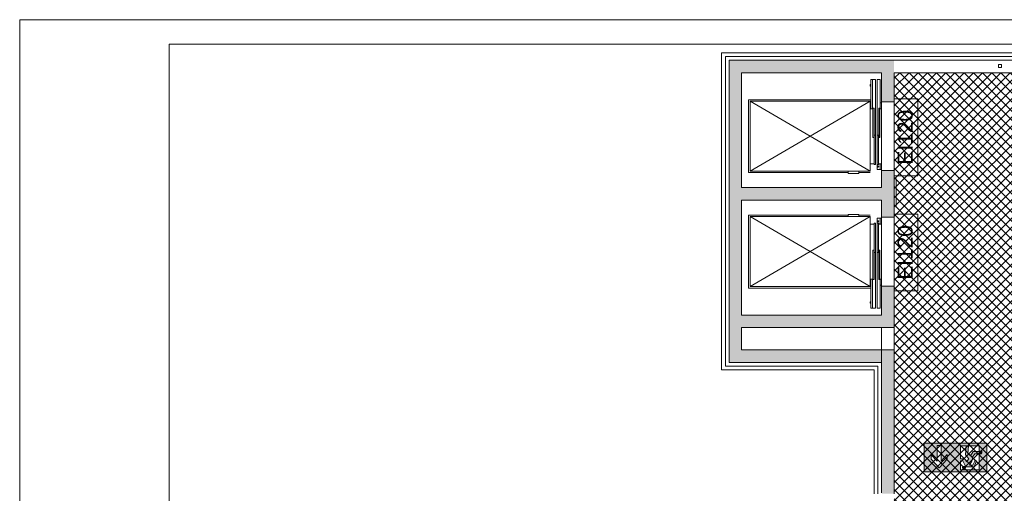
# Paper-space layout 'AP-09 STREFY POŻAROWE I EWAKUACJA - PIĘTRO 7' of a CAD drawing. Header units: millimetres. Extents: x 0 to 594, y 0 to 450.
# Tile 6 of 14: x 0 to 197, y 355 to 450. Entities that reach past the tile are written whole.
import ezdxf
from ezdxf.xclip import XClip

# ---------------------------------------------------------------- set-up
doc = ezdxf.new("R2010")
doc.units = ezdxf.units.MM
doc.header["$MEASUREMENT"] = 0
doc.header["$XCLIPFRAME"] = 0
doc.linetypes.add('DASHED', pattern=[2000, 1000, -1000])
doc.linetypes.add('DASHED2', pattern=[375, 250, -125])
for name, color, linetype, lineweight in [('A_Arkusz_Nr_pióra__1', 7, 'Continuous', 20), ('A_ewakuacja_Nr_pióra__4', 94, 'Continuous', 18), ('A_podkład_Nr_pióra__2', 8, 'Continuous', 13), ('A_ppoż proj_Nr_pióra__1', 7, 'Continuous', 20)]:
    doc.layers.add(name, color=color, linetype=linetype, lineweight=lineweight)
for name, color, linetype, lineweight, true_color in [('A_ewakuacja_Nr_pióra__104', 7, 'Continuous', 5, 0x006532), ('A_podkład_Nr_pióra__254', 7, 'Continuous', 5, 0xfdfdfd), ('A_ppoż proj_Nr_pióra__71', 7, 'Continuous', 5, 0xcbfe65)]:
    doc.layers.add(name, color=color, linetype=linetype, lineweight=lineweight, true_color=true_color)
doc.layers.add('A_podrys', color=7, linetype='Continuous')
doc.styles.add('STYL_AUTOMATYCZNY_1', font='arial.ttf')
doc.linetypes.add('BATTING', pattern='A,0,[1,AP-09 STREFY POŻAROWE I EWAKUACJA - PIĘTRO 71.Shx,S=4.001,R=0,X=0,Y=0],-4.001,0', length=4.001)

# ---------------------------------------------------------------- blocks, each defined once
blk = doc.blocks.new('Rysunek_1_1', base_point=(-1569.58, -182.96))
at = {"layer": 'A_ewakuacja_Nr_pióra__104', "linetype": 'Continuous', "lineweight": 0, "true_color": 0x004c26}
h = blk.add_hatch(color=118, dxfattribs=at)
h.paths.add_polyline_path([(180.94, 359.5), (187.19, 359.5), (187.19, 365.24), (180.94, 365.24)])
h.paths.add_polyline_path([(184.33, 361.62), (185.53, 362.92), (185.53, 361.99), (183.94, 360.24), (182.34, 362), (182.34, 362.9), (183.52, 361.62), (183.52, 364.74), (184.33, 364.74)], flags=0)
h = blk.add_hatch(color=118, dxfattribs=at)
h.paths.add_polyline_path([(187.19, 359.5), (193.43, 359.5), (193.43, 365.24), (187.19, 365.24)])
h.paths.add_polyline_path([(188.19, 359.85), (188.19, 361.67), (188.66, 361.67), (189.08, 360.88, 0.414214), (189.49, 360.46), (190.92, 360.46), (191.36, 361.47, 1.257521), (191.03, 361.62), (190.64, 360.79), (189.97, 360.79), (190.46, 361.64), (190.56, 361.81, 0.230447), (190.52, 362.31), (191.08, 363.09), (192.07, 363.09, 0.232729), (192.29, 363.56), (190.76, 363.56), (190.17, 362.65), (189.64, 363.11), (189.78, 364.65), (189.3, 364.65), (189.17, 362.89), (189.85, 362.09), (189.38, 361.46), (189.08, 362.06), (188.19, 362.06), (188.19, 364.68), (191.9, 364.68), (191.9, 363.63), (192.46, 363.63, -0.376362), (192.16, 362.98), (191.9, 362.98), (191.9, 359.85)], flags=0)
blk.add_hatch(color=118, dxfattribs=at).paths.add_polyline_path([(189.05, 360.01, 1), (188.76, 360.6, 1)])
at = {"layer": 'A_podkład_Nr_pióra__254', "linetype": 'Continuous', "lineweight": 5, "true_color": 0xfdfdfd}
blk.add_hatch(color=7, dxfattribs=at).paths.add_polyline_path([(141.92, 389.62), (141.92, 382.62), (141.92, 381.37), (143.17, 381.37), (168.92, 381.37), (172.42, 381.37), (172.42, 373.6), (172.42, 368.36), (172.42, 364.12), (172.42, 356.17), (172.42, 355.07), (174.92, 355.07), (174.92, 356.17), (174.92, 357.77), (174.92, 364.12), (174.92, 373.6), (174.92, 382.62), (174.92, 383.07), (174.92, 383.87), (173.67, 383.87), (168.92, 383.87), (144.42, 383.87), (144.42, 388.37), (168.52, 388.37), (172.12, 388.37), (173.02, 388.37), (173.67, 388.37), (174.92, 388.37), (174.92, 389.62), (174.92, 396.67), (173.67, 396.67), (173.02, 396.67), (172.42, 396.67), (172.42, 390.87), (168.52, 390.87), (144.42, 390.87), (144.42, 413.87), (168.92, 413.87), (172.42, 413.87), (172.42, 412.37), (172.42, 411.57), (172.52, 411.57), (172.52, 410.47), (173.02, 410.47), (173.67, 410.47), (174.92, 410.47), (174.92, 412.37), (174.92, 415.12), (174.92, 418.17), (174.92, 419.77), (173.67, 419.77), (173.02, 419.77), (172.52, 419.77), (172.42, 419.77), (172.42, 416.37), (168.92, 416.37), (144.42, 416.37), (144.42, 439.37), (168.52, 439.37), (172.12, 439.37), (172.42, 439.37), (172.42, 433.57), (173.02, 433.57), (173.67, 433.57), (174.92, 433.57), (174.92, 439.37), (174.92, 440.62), (174.92, 441.87), (172.12, 441.87), (168.52, 441.87), (143.17, 441.87), (141.92, 441.87), (141.92, 440.62), (141.92, 415.12)])
at = {"layer": 'A_ppoż proj_Nr_pióra__71', "linetype": 'Continuous', "lineweight": 5, "true_color": 0xcbfe65}
h = blk.add_hatch(dxfattribs=at)
h.set_pattern_fill('bloczki_betonowe_0001', color=71, style=0, pattern_type=2)
h.set_pattern_definition([(45, (-1569.5778, -182.9554), (-0.9192388, 0.9192388), []), (135, (-1569.5778, -182.9554), (0.9192388, 0.9192388), [])])
h.paths.add_polyline_path([(76.12, 224.27), (76.12, 136.57), (203.72, 136.57), (203.72, 201.67), (215.32, 201.67), (215.32, 265.37), (204.02, 265.37), (204.02, 355.07), (210.67, 355.07), (210.67, 439.37), (174.95, 439.37), (174.95, 351.77), (76.12, 351.77), (76.12, 263.77), (141.72, 263.77), (141.72, 259.67), (165.6, 259.67), (165.6, 229.07), (141.67, 229.07), (141.67, 224.27)])
at = {"layer": 'A_ewakuacja_Nr_pióra__4', "color": 94, "linetype": 'Continuous', "lineweight": 18, "flags": 128}
for points in [[(187.19, 365.24), (180.94, 365.24), (180.94, 359.5), (187.19, 359.5)], [(187.19, 365.24), (193.43, 365.24), (193.43, 359.5), (187.19, 359.5)]]:
    blk.add_lwpolyline(points, dxfattribs=at)
blk.add_lwpolyline([(183.52, 364.74), (184.33, 364.74), (184.33, 361.62), (185.53, 362.92), (185.53, 361.99), (183.94, 360.24), (182.34, 362), (182.34, 362.9), (183.52, 361.62)], close=True, dxfattribs=at)
blk.add_lwpolyline([(188.19, 364.68), (188.19, 362.06), (189.08, 362.06), (189.38, 361.46), (189.85, 362.09), (189.17, 362.89), (189.3, 364.65), (189.78, 364.65), (189.64, 363.11), (190.17, 362.65), (190.76, 363.56), (192.29, 363.56, -0.232729), (192.07, 363.09), (191.08, 363.09), (190.52, 362.31, -0.230447), (190.56, 361.81), (190.46, 361.64), (189.97, 360.79), (190.64, 360.79), (191.03, 361.62, -1.257521), (191.36, 361.47), (190.92, 360.46), (189.49, 360.46, -0.414214), (189.08, 360.88), (188.66, 361.67), (188.19, 361.67), (188.19, 359.85), (191.9, 359.85), (191.9, 362.98), (192.16, 362.98, 0.376362), (192.46, 363.63), (191.9, 363.63), (191.9, 364.68)], format="xyb", close=True, dxfattribs=at)
at = {"layer": 'A_ewakuacja_Nr_pióra__4', "color": 94, "linetype": 'Continuous', "lineweight": 18}
blk.add_circle((188.9, 360.31), 0.328, dxfattribs=at)
at = {"layer": 'A_podkład_Nr_pióra__2', "color": 8, "linetype": 'Continuous', "lineweight": 13}
for p, q in [((140.42, 379.87), (140.42, 443.37)), ((140.42, 443.37), (141.92, 443.37)), ((141.92, 443.37), (211.17, 443.37)), ((141.92, 381.37), (141.92, 441.87)), ((141.92, 441.87), (211.17, 441.87)), ((144.42, 439.37), (144.42, 416.37)), ((172.42, 439.37), (163.87, 439.37)), ((172.42, 433.57), (172.42, 439.37)), ((174.92, 433.57), (174.92, 439.37)), ((174.92, 439.37), (212.67, 439.37)), ((196.42, 440.42), (195.82, 440.42)), ((170.27, 438.03), (171.22, 438.03)), ((170.27, 438.03), (170.27, 432.17)), ((170.62, 438.03), (170.62, 432.17)), ((171.22, 420.98), (171.22, 438.03)), ((171.52, 419.97), (171.52, 438.03)), ((172.12, 438.03), (171.52, 438.03)), ((172.12, 438.03), (172.12, 432.17)), ((170.15, 436.72), (170.15, 437.02)), ((170.15, 437.02), (170.27, 437.02)), ((170.27, 436.72), (170.15, 436.72)), ((145.82, 433.97), (170.12, 433.97)), ((145.82, 433.97), (145.82, 419.37)), ((146.12, 433.67), (170.12, 433.67)), ((146.12, 433.67), (146.12, 419.67)), ((146.12, 419.67), (170.12, 433.67)), ((170.12, 419.67), (146.12, 433.67)), ((170.12, 419.67), (170.12, 433.67)), ((172.42, 433.37), (172.12, 433.37)), ((172.42, 433.57), (174.92, 433.57)), ((172.42, 432.17), (172.42, 433.37)), ((170.12, 432.17), (170.62, 432.17)), ((170.67, 432.27), (170.9, 432.27)), ((170.67, 426.41), (170.67, 432.27)), ((170.9, 432.27), (170.9, 426.41)), ((172.07, 432.27), (171.84, 432.27)), ((171.84, 432.27), (171.84, 426.41)), ((172.07, 426.41), (172.07, 432.27)), ((172.12, 432.17), (172.42, 432.17)), ((170.9, 426.41), (170.67, 426.41)), ((170.95, 426.87), (171.18, 426.87)), ((170.95, 421.01), (170.95, 426.87)), ((171.18, 426.87), (171.18, 421.01)), ((171.78, 426.87), (171.55, 426.87)), ((171.55, 426.87), (171.55, 421.01)), ((171.78, 421.01), (171.78, 426.87)), ((171.84, 426.41), (172.07, 426.41)), ((146.12, 419.67), (170.12, 419.67)), ((170.9, 421.17), (170.12, 421.17)), ((170.9, 420.98), (170.9, 421.17)), ((171.22, 420.98), (170.9, 420.98)), ((171.18, 421.01), (170.95, 421.01)), ((171.52, 420.98), (171.83, 420.98)), ((172.42, 419.97), (171.52, 419.97)), ((171.55, 421.01), (171.78, 421.01)), ((171.83, 421.17), (172.42, 421.17)), ((171.83, 420.98), (171.83, 421.17)), ((172.12, 419.97), (172.12, 421.17)), ((172.42, 421.17), (172.42, 419.97)), ((172.42, 419.77), (172.42, 419.92)), ((172.42, 419.77), (174.92, 419.77)), ((172.42, 416.37), (172.42, 419.77)), ((174.92, 410.47), (174.92, 419.77)), ((145.82, 419.37), (165.75, 419.37)), ((167.89, 419.37), (170.12, 419.37)), ((144.42, 416.37), (172.42, 416.37)), ((172.42, 413.87), (144.42, 413.87)), ((144.42, 413.87), (144.42, 390.87)), ((172.42, 410.47), (172.42, 413.87)), ((145.82, 410.87), (165.75, 410.87)), ((145.82, 396.27), (145.82, 410.87)), ((146.12, 410.57), (170.12, 410.57)), ((146.12, 396.57), (146.12, 410.57)), ((146.12, 396.57), (170.12, 410.57)), ((170.12, 396.57), (146.12, 410.57)), ((167.89, 410.87), (170.12, 410.87)), ((170.12, 410.57), (170.12, 396.57)), ((172.42, 410.27), (171.52, 410.27)), ((171.52, 410.27), (171.52, 392.21)), ((172.12, 410.27), (172.12, 409.07)), ((172.42, 410.47), (174.92, 410.47)), ((172.42, 409.07), (172.42, 410.27)), ((170.9, 409.07), (170.12, 409.07)), ((171.22, 409.26), (170.9, 409.26)), ((170.9, 409.26), (170.9, 409.07)), ((171.18, 409.23), (170.95, 409.23)), ((170.95, 409.23), (170.95, 403.37)), ((171.18, 403.37), (171.18, 409.23)), ((171.22, 409.26), (171.22, 392.21)), ((171.52, 409.26), (171.83, 409.26)), ((171.55, 403.37), (171.55, 409.23)), ((171.55, 409.23), (171.78, 409.23)), ((171.78, 409.23), (171.78, 403.37)), ((171.83, 409.26), (171.83, 409.07)), ((171.83, 409.07), (172.42, 409.07)), ((170.9, 403.83), (170.67, 403.83)), ((170.67, 403.83), (170.67, 397.97)), ((170.9, 397.97), (170.9, 403.83)), ((171.84, 397.97), (171.84, 403.83)), ((171.84, 403.83), (172.07, 403.83)), ((172.07, 403.83), (172.07, 397.97)), ((170.95, 403.37), (171.18, 403.37)), ((171.78, 403.37), (171.55, 403.37)), ((170.12, 398.07), (170.62, 398.07)), ((170.27, 392.21), (170.27, 398.07)), ((170.62, 392.21), (170.62, 398.07)), ((170.67, 397.97), (170.9, 397.97)), ((172.07, 397.97), (171.84, 397.97)), ((172.12, 398.07), (172.42, 398.07)), ((172.12, 392.21), (172.12, 398.07)), ((172.42, 398.07), (172.42, 396.87)), ((145.82, 396.27), (170.12, 396.27)), ((146.12, 396.57), (170.12, 396.57)), ((172.42, 396.87), (172.12, 396.87)), ((172.42, 396.67), (174.92, 396.67)), ((172.42, 390.87), (172.42, 396.67)), ((174.92, 396.67), (174.92, 388.37)), ((170.27, 393.52), (170.15, 393.52)), ((170.15, 393.52), (170.15, 393.22)), ((170.15, 393.22), (170.27, 393.22)), ((170.27, 392.21), (171.22, 392.21)), ((172.12, 392.21), (171.52, 392.21)), ((150.86, 390.87), (172.42, 390.87)), ((172.42, 388.37), (144.42, 388.37)), ((144.42, 388.37), (144.42, 383.87)), ((172.42, 383.87), (172.42, 388.37)), ((174.92, 355.07), (174.92, 388.37)), ((144.42, 383.87), (172.42, 383.87)), ((172.42, 383.87), (172.42, 355.27)), ((172.42, 381.37), (141.92, 381.37)), ((170.92, 379.87), (140.42, 379.87)), ((170.92, 379.87), (170.92, 356.67)), ((170.92, 356.67), (170.92, 355.07))]:
    blk.add_line(p, q, dxfattribs=at)
at = {"layer": 'A_podkład_Nr_pióra__2', "color": 8, "linetype": 'BATTING', "lineweight": 13}
for p, q in [((141.17, 380.62), (141.17, 442.62)), ((211.9, 442.62), (141.17, 442.62)), ((171.67, 380.62), (141.17, 380.62)), ((171.67, 380.62), (171.67, 355.07))]:
    blk.add_line(p, q, dxfattribs=at)
at = {"layer": 'A_podkład_Nr_pióra__2', "color": 8, "linetype": 'DASHED', "lineweight": 13}
for p, q in [((196.42, 441.02), (195.82, 441.02)), ((175.32, 412.37), (175.32, 418.17))]:
    blk.add_line(p, q, dxfattribs=at)
at = {"layer": 'A_podkład_Nr_pióra__2', "color": 8, "linetype": 'DASHED2', "lineweight": 13}
for p, q in [((172.42, 388.37), (174.92, 388.37)), ((172.42, 383.87), (174.92, 383.87))]:
    blk.add_line(p, q, dxfattribs=at)
at = {"layer": 'A_podkład_Nr_pióra__2', "color": 8, "linetype": 'Continuous', "lineweight": 13, "flags": 128}
for points in [[(144.42, 416.37), (144.42, 439.37), (172.42, 439.37), (172.42, 416.37)], [(167.89, 419.67), (167.89, 419.22), (165.75, 419.22), (165.75, 419.67)], [(144.42, 390.87), (144.42, 413.87), (172.42, 413.87), (172.42, 390.87)], [(167.89, 410.57), (167.89, 411.02), (165.75, 411.02), (165.75, 410.57)]]:
    blk.add_lwpolyline(points, close=True, dxfattribs=at)
at = {"layer": 'A_podkład_Nr_pióra__2', "color": 8, "linetype": 'DASHED', "lineweight": 13, "flags": 128}
blk.add_lwpolyline([(195.82, 441.02), (195.82, 440.42), (196.42, 440.42), (196.42, 441.02)], close=True, dxfattribs=at)
at = {"layer": 'A_podkład_Nr_pióra__2', "color": 8, "linetype": 'Continuous', "lineweight": 13}
for centre in [(171.74, 420.61), (171.74, 409.63)]:
    blk.add_circle(centre, 0.112, dxfattribs=at)
at = {"layer": 'A_ppoż proj_Nr_pióra__1', "color": 7, "linetype": 'Continuous', "lineweight": 20}
for p, q in [((179.65, 434.15), (174.93, 434.15)), ((174.93, 434.15), (174.93, 418.76)), ((179.65, 418.76), (179.65, 434.15)), ((174.93, 418.76), (179.65, 418.76)), ((179.65, 411.08), (174.93, 411.08)), ((174.93, 411.08), (174.93, 395.69)), ((179.65, 395.69), (179.65, 411.08)), ((174.93, 395.69), (179.65, 395.69))]:
    blk.add_line(p, q, dxfattribs=at)
at = {"layer": 'A_ppoż proj_Nr_pióra__1', "color": 7, "linetype": 'Continuous', "lineweight": 20, "char_height": 3, "attachment_point": 5, "rotation": 90, "style": 'STYL_AUTOMATYCZNY_1'}
for insert in [(177.14, 426.46), (177.14, 403.39)]:
    blk.add_mtext('\\A1;{\\pqc;\\fArial|b0|i0|c238|p0;\\W1.000000;EI120}', dxfattribs=dict(at, insert=insert))

psp = doc.layouts.new('AP-09 STREFY POŻAROWE I EWAKUACJA - PIĘTRO 7')

# ---------------------------------------------------------------- linework, layer by layer
at = {"layer": 'A_Arkusz_Nr_pióra__1', "color": 7, "linetype": 'Continuous', "lineweight": 20}
for p, q in [((589.1, 445.1), (29.9, 445.1)), ((29.9, 445.1), (29.9, 4.9))]:
    psp.add_line(p, q, dxfattribs=at)
at = {"layer": 'A_Arkusz_Nr_pióra__1', "color": 7, "linetype": 'Continuous', "lineweight": 20, "flags": 128}
psp.add_lwpolyline([(0, 450), (594, 450), (594, 0), (0, 0)], close=True, dxfattribs=at)

# ---------------------------------------------------------------- block references
at = {"layer": 'A_podrys', "color": 37, "linetype": 'Continuous', "lineweight": 5, "true_color": 0x656532}
ref = psp.add_blockref('Rysunek_1_1', (-1569.58, -182.96), dxfattribs=at)
XClip(ref).set_block_clipping_path([(34.2476203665, 101.3259029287), (554.312344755, 445.1)])

doc.saveas('drawing.dxf')
